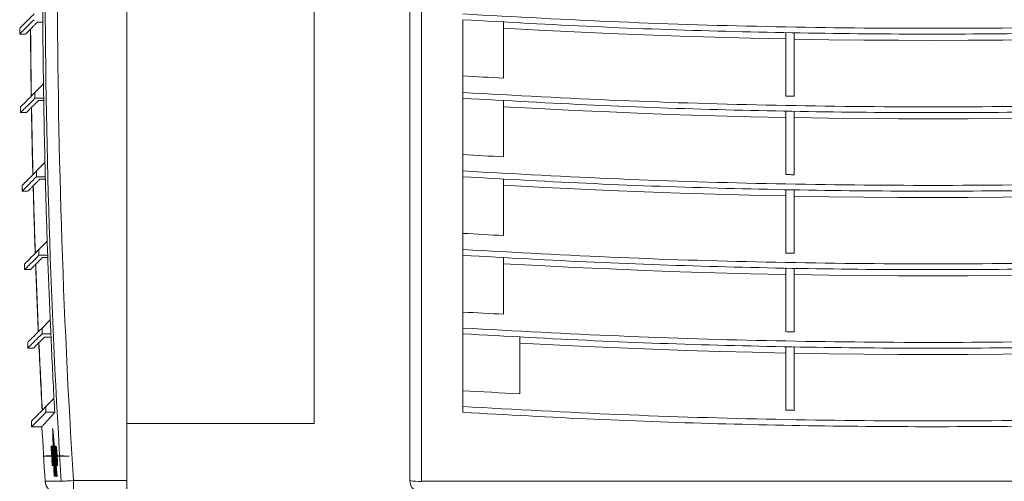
# Model space of a CAD drawing. Header units: millimetres. Extents: x -25 to 446, y -26 to 356.
# Tile 2 of 5: x -25 to 217, y 102 to 215. Entities that reach past the tile are written whole.
import ezdxf

# ---------------------------------------------------------------- set-up
doc = ezdxf.new("R2010")
doc.units = ezdxf.units.MM
doc.linetypes.add('CENTERX2', pattern=[20.32, 12.7, -2.54, 2.54, -2.54])

msp = doc.modelspace()

# ---------------------------------------------------------------- linework, layer by layer
at = {"color": 7, "linetype": 'Continuous', "lineweight": 15}
for p, q in [((1.52, 101.99), (1.52, 352.99)), ((71.03, 101.99), (71.03, 352.99)), ((73.84, 353.18), (73.84, 101.8)), ((47.52, 338.99), (47.52, 115.99)), ((-24.78, 212.98), (-24.78, 211.57)), ((-20.42, 214.51), (-19.1, 214.51)), ((84.03, 215.1), (84.03, 199.33)), ((94.03, 200.76), (94.03, 214.51)), ((-24.78, 211.57), (-23.34, 211.57)), ((163.37, 196.36), (163.37, 211.98)), ((165.37, 211.95), (165.37, 196.33)), ((-18.94, 199.33), (-21.03, 197.24)), ((84.03, 199.33), (84.03, 197.24)), ((-21.03, 197.24), (-21.03, 195.83)), ((-21.03, 195.83), (-18.89, 195.83)), ((84.03, 197.24), (84.03, 195.83)), ((84.03, 195.83), (84.03, 180.02)), ((-24.56, 193.71), (-24.56, 192.3)), ((-20.2, 195.24), (-18.88, 195.24)), ((94.03, 181.44), (94.03, 195.24)), ((-24.56, 192.3), (-23.13, 192.3)), ((163.37, 177.08), (163.37, 192.71)), ((165.37, 192.67), (165.37, 177.05)), ((-18.58, 180.02), (-20.63, 177.97)), ((84.03, 180.02), (84.03, 177.97)), ((-20.63, 177.97), (-20.63, 176.56)), ((-20.63, 176.56), (-18.49, 176.56)), ((84.03, 177.97), (84.03, 176.56)), ((84.03, 176.56), (84.03, 160.72)), ((-24.17, 174.44), (-24.17, 173.02)), ((-19.8, 175.97), (-18.48, 175.97)), ((94.03, 162.12), (94.03, 175.97)), ((-24.17, 173.02), (-22.73, 173.02)), ((163.37, 157.8), (163.37, 173.44)), ((165.37, 173.4), (165.37, 157.77)), ((-18.03, 160.72), (-20.05, 158.7)), ((84.03, 160.72), (84.03, 158.7)), ((-20.05, 158.7), (-20.05, 157.28)), ((-20.05, 157.28), (-17.91, 157.28)), ((84.03, 158.7), (84.03, 157.28)), ((84.03, 157.28), (84.03, 141.41)), ((-23.58, 155.16), (-23.58, 153.75)), ((-19.22, 156.7), (-17.89, 156.7)), ((94.03, 142.8), (94.03, 156.7)), ((-23.58, 153.75), (-22.15, 153.75)), ((163.37, 138.53), (163.37, 154.16)), ((165.37, 154.13), (165.37, 138.49)), ((-17.29, 141.41), (-19.27, 139.42)), ((84.03, 141.41), (84.03, 139.42)), ((-19.27, 139.42), (-19.27, 138.01)), ((-19.27, 138.01), (-17.14, 138.01)), ((84.03, 139.42), (84.03, 138.01)), ((84.03, 138.01), (84.03, 122.11)), ((-22.81, 135.89), (-22.81, 134.48)), ((-18.67, 137.2), (-17.1, 137.2)), ((98.03, 123.29), (98.03, 137.2)), ((-22.81, 134.48), (-21.38, 134.48)), ((163.37, 119.25), (163.37, 134.89)), ((165.37, 134.85), (165.37, 119.21)), ((-16.36, 122.11), (-18.32, 120.15)), ((84.03, 122.11), (84.03, 120.15)), ((-18.32, 120.15), (-18.32, 118.74)), ((-18.32, 118.74), (-16.18, 118.74)), ((84.03, 120.15), (84.03, 118.74)), ((-21.85, 116.62), (-21.85, 115.2)), ((-21.85, 115.2), (-19.31, 115.2)), ((-16.64, 114.66), (-16.69, 114.66)), ((-16.58, 114.03), (-16.63, 114.03)), ((-16.56, 113.75), (-16.61, 113.75)), ((-16.58, 113.75), (-16.58, 114.03)), ((47.52, 115.99), (1.52, 115.99)), ((-16.5, 113.14), (-16.55, 113.14)), ((-16.48, 112.86), (-16.53, 112.86)), ((-16.5, 112.86), (-16.5, 113.14)), ((-16.43, 112.24), (-16.48, 112.24)), ((-16.4, 111.97), (-16.45, 111.97)), ((-16.35, 111.34), (-16.4, 111.34)), ((-16.85, 110.43), (-17.01, 110.43)), ((-16.99, 108.9), (-16.99, 108.9)), ((-16.91, 108.91), (-16.76, 108.91)), ((-16.85, 110.43), (-16.76, 108.91)), ((-16.85, 110.43), (-16.77, 110.43)), ((-16.84, 110.43), (-16.75, 108.91)), ((-16.61, 110.43), (-16.84, 110.43)), ((-16.76, 108.91), (-16.75, 108.91)), ((-16.75, 108.91), (-16.67, 108.91)), ((-16.61, 110.43), (-16.52, 108.92)), ((-16.61, 110.43), (-16.57, 110.43)), ((-16.6, 108.92), (-16.52, 108.92)), ((-16.35, 110.42), (-16.59, 110.42)), ((-16.52, 108.92), (-16.5, 108.92)), ((-16.42, 108.89), (-16.26, 108.89)), ((-16.32, 111.07), (-16.37, 111.07)), ((-16.26, 109.82), (-16.37, 111.07)), ((-16.35, 110.42), (-16.26, 108.89)), ((-16.35, 110.42), (-16.32, 110.42)), ((-16.25, 110.28), (-16.32, 111.07)), ((-16.2, 108.07), (-16.27, 108.89)), ((-16.26, 109.42), (-16.23, 108.67)), ((-16.26, 108.89), (-16.24, 108.89)), ((-16.08, 110.4), (-16.21, 110.4)), ((-16.12, 108.87), (-15.99, 108.87)), ((-16.08, 110.4), (-15.99, 108.87)), ((-16.08, 110.4), (-16, 110.4)), ((-15.99, 108.87), (-15.96, 108.87)), ((-15.93, 110.42), (-15.85, 110.42)), ((-15.79, 109.72), (-15.71, 109.72)), ((-16.9, 108.7), (-16.82, 108.7)), ((-16.82, 108.67), (-16.9, 108.67)), ((-16.89, 107.15), (-16.8, 105.64)), ((-16.75, 107.15), (-16.89, 107.15)), ((-16.83, 107.41), (-16.76, 107.41)), ((-16.82, 108.67), (-16.74, 108.67)), ((-16.74, 108.21), (-16.66, 108.21)), ((-16.65, 107.1), (-16.57, 107.1)), ((-16.47, 107.32), (-16.4, 106.06)), ((-16.31, 108.64), (-16.41, 108.64)), ((-16.34, 107.49), (-16.24, 107.49)), ((-16.31, 108.64), (-16.24, 107.49)), ((-16.31, 108.64), (-16.28, 108.64)), ((-16.25, 108.62), (-16.26, 108.62)), ((-16.24, 107.49), (-16.2, 107.49)), ((-16.18, 107.26), (-16.23, 107.85)), ((-16.16, 107.26), (-16.07, 105.71)), ((-16.16, 107.26), (-16.14, 107.26)), ((-16.14, 108.63), (-16.06, 108.63)), ((-16.11, 108.02), (-16.03, 108.02)), ((-16.11, 106.94), (-16.04, 105.71)), ((-15.94, 108.07), (-16.03, 108.07)), ((-15.97, 107.16), (-16.02, 107.16)), ((-15.94, 108.07), (-15.92, 108.07)), ((-15.86, 108.64), (-15.78, 108.64)), ((-15.84, 108.02), (-15.76, 108.02)), ((-15.78, 107.4), (-15.7, 107.4)), ((-15.65, 108.02), (-15.57, 108.02)), ((-16.8, 105.64), (-16.64, 105.64)), ((-16.64, 105.64), (-16.56, 105.64)), ((-16.61, 106.07), (-16.53, 106.07)), ((-16.48, 105.71), (-16.41, 105.71)), ((-16.41, 105.71), (-16.37, 105.71)), ((-16.4, 106.06), (-16.38, 106.06)), ((-16.31, 105.71), (-16.07, 105.71)), ((-16.14, 105.69), (-16.16, 105.69)), ((-15.84, 102.99), (-16.09, 105.71)), ((-16.07, 105.71), (-16.04, 105.71)), ((-15.79, 102.99), (-16.04, 105.71)), ((-15.73, 102.99), (-16, 105.94)), ((-15.67, 102.99), (-15.93, 105.7)), ((-15.63, 102.99), (-15.88, 105.64)), ((-15.58, 102.99), (-15.83, 105.64)), ((-15.8, 105.64), (-15.72, 105.64)), ((-15.64, 105.63), (-15.56, 105.63)), ((-15.59, 106.33), (-15.51, 106.33)), ((-15.67, 102.99), (-15.63, 102.99)), ((-15.58, 102.99), (-15.63, 102.99)), ((-11.58, 101.99), (1.52, 101.99)), ((-11.58, 101.99), (-11.58, 98.99)), ((1.52, 101.99), (1.52, 98.99)), ((73.84, 101.8), (325.22, 101.8))]:
    msp.add_line(p, q, dxfattribs=at)
at = {"color": 7, "linetype": 'CENTERX2', "lineweight": 0}
for p, q in [((-18.8, 107.98), (-12.59, 107.98)), ((-18.4, 108.08), (-13.88, 108.08))]:
    msp.add_line(p, q, dxfattribs=at)
at = {"color": 8, "linetype": 'Continuous', "lineweight": 15}
for p, q in [((-16.06, 107.41), (-15.99, 107.41)), ((-18.53, 101.8), (-14.57, 101.8))]:
    msp.add_line(p, q, dxfattribs=at)
at = {"color": 7, "linetype": 'Continuous', "lineweight": 15, "flags": 128}
for points in [[(94.03, 213.02), (102.69, 212.55), (111.35, 212.12), (120.01, 211.73), (128.67, 211.37), (137.34, 211.06), (146.02, 210.79), (154.69, 210.56), (163.37, 210.37)], [(165.37, 210.33), (173.91, 210.2), (182.45, 210.1), (190.99, 210.04), (199.53, 210.02), (208.07, 210.04), (216.62, 210.1), (225.16, 210.2), (233.7, 210.33)], [(94.03, 200.76), (92.78, 200.83), (91.53, 200.89), (90.28, 200.96), (89.03, 201.03), (87.78, 201.1), (86.53, 201.17), (85.28, 201.24), (84.03, 201.31)], [(163.37, 196.36), (163.62, 196.36), (163.87, 196.35), (164.12, 196.35), (164.37, 196.35), (164.62, 196.34), (164.87, 196.34), (165.12, 196.33), (165.37, 196.33)], [(94.03, 193.75), (102.69, 193.28), (111.35, 192.85), (120.01, 192.45), (128.67, 192.1), (137.34, 191.79), (146.02, 191.52), (154.69, 191.29), (163.37, 191.1)], [(165.37, 191.06), (173.91, 190.92), (182.45, 190.83), (190.99, 190.77), (199.53, 190.75), (208.07, 190.77), (216.62, 190.83), (225.16, 190.92), (233.7, 191.06)], [(94.03, 181.44), (92.78, 181.51), (91.53, 181.57), (90.28, 181.64), (89.03, 181.7), (87.78, 181.77), (86.53, 181.84), (85.28, 181.91), (84.03, 181.98)], [(163.37, 177.08), (163.62, 177.08), (163.87, 177.07), (164.12, 177.07), (164.37, 177.07), (164.62, 177.06), (164.87, 177.06), (165.12, 177.05), (165.37, 177.05)], [(94.03, 174.48), (102.69, 174.01), (111.35, 173.57), (120.01, 173.18), (128.67, 172.83), (137.34, 172.52), (146.02, 172.25), (154.69, 172.02), (163.37, 171.83)], [(165.37, 171.79), (173.91, 171.65), (182.45, 171.55), (190.99, 171.49), (199.53, 171.47), (208.07, 171.49), (216.62, 171.55), (225.16, 171.65), (233.7, 171.79)], [(94.03, 162.12), (92.78, 162.19), (91.53, 162.25), (90.28, 162.32), (89.03, 162.38), (87.78, 162.45), (86.53, 162.52), (85.28, 162.59), (84.03, 162.66)], [(163.37, 157.8), (163.62, 157.8), (163.87, 157.8), (164.12, 157.79), (164.37, 157.79), (164.62, 157.78), (164.87, 157.78), (165.12, 157.77), (165.37, 157.77)], [(94.03, 155.21), (102.69, 154.73), (111.35, 154.3), (120.01, 153.91), (128.67, 153.56), (137.34, 153.24), (146.02, 152.97), (154.69, 152.74), (163.37, 152.55)], [(165.37, 152.52), (173.91, 152.38), (182.45, 152.28), (190.99, 152.22), (199.53, 152.2), (208.07, 152.22), (216.62, 152.28), (225.16, 152.38), (233.7, 152.52)], [(94.03, 142.8), (92.78, 142.87), (91.53, 142.93), (90.28, 143), (89.03, 143.06), (87.78, 143.13), (86.53, 143.2), (85.28, 143.27), (84.03, 143.34)], [(163.37, 138.53), (163.62, 138.52), (163.87, 138.52), (164.12, 138.51), (164.37, 138.51), (164.62, 138.5), (164.87, 138.5), (165.12, 138.5), (165.37, 138.49)], [(98.03, 135.71), (106.19, 135.28), (114.35, 134.89), (122.51, 134.53), (130.68, 134.21), (138.85, 133.92), (147.02, 133.67), (155.19, 133.46), (163.37, 133.28)], [(165.37, 133.24), (173.91, 133.11), (182.45, 133.01), (190.99, 132.95), (199.53, 132.93), (208.07, 132.95), (216.62, 133.01), (225.16, 133.11), (233.7, 133.24)], [(98.03, 123.29), (96.28, 123.37), (94.53, 123.46), (92.78, 123.55), (91.03, 123.64), (89.28, 123.73), (87.53, 123.82), (85.78, 123.92), (84.03, 124.01)], [(163.37, 119.25), (163.62, 119.24), (163.87, 119.24), (164.12, 119.23), (164.37, 119.23), (164.62, 119.22), (164.87, 119.22), (165.12, 119.22), (165.37, 119.21)], [(-16.63, 114.03), (-16.64, 114.11), (-16.65, 114.19), (-16.65, 114.27), (-16.66, 114.34), (-16.67, 114.42), (-16.67, 114.5), (-16.68, 114.58), (-16.69, 114.66)], [(-16.69, 114.66), (-16.67, 114.07), (-16.66, 113.48), (-16.64, 112.89), (-16.62, 112.3), (-16.61, 111.71), (-16.59, 111.12), (-16.57, 110.53), (-16.57, 110.43)], [(-16.58, 114.03), (-16.59, 114.11), (-16.6, 114.19), (-16.6, 114.27), (-16.61, 114.34), (-16.62, 114.42), (-16.62, 114.5), (-16.63, 114.58), (-16.64, 114.66)], [(-16.53, 110.42), (-16.54, 110.87), (-16.56, 111.32), (-16.57, 111.77), (-16.58, 112.22), (-16.6, 112.68), (-16.61, 113.13), (-16.62, 113.58), (-16.63, 114.03)], [(-16.55, 113.14), (-16.56, 113.21), (-16.57, 113.29), (-16.58, 113.37), (-16.58, 113.44), (-16.59, 113.52), (-16.6, 113.6), (-16.6, 113.67), (-16.61, 113.75)], [(-16.61, 113.75), (-16.6, 113.33), (-16.59, 112.92), (-16.57, 112.5), (-16.56, 112.08), (-16.55, 111.67), (-16.54, 111.25), (-16.53, 110.83), (-16.51, 110.42)], [(-16.5, 113.14), (-16.51, 113.21), (-16.52, 113.29), (-16.53, 113.37), (-16.53, 113.44), (-16.54, 113.52), (-16.55, 113.6), (-16.55, 113.67), (-16.56, 113.75)], [(-16.48, 110.42), (-16.49, 110.76), (-16.5, 111.1), (-16.51, 111.44), (-16.52, 111.78), (-16.53, 112.12), (-16.54, 112.46), (-16.55, 112.8), (-16.55, 113.14)], [(-16.48, 112.24), (-16.48, 112.32), (-16.49, 112.4), (-16.5, 112.47), (-16.5, 112.55), (-16.51, 112.63), (-16.52, 112.71), (-16.52, 112.78), (-16.53, 112.86)], [(-16.53, 112.86), (-16.52, 112.56), (-16.51, 112.25), (-16.51, 111.94), (-16.5, 111.64), (-16.49, 111.33), (-16.48, 111.03), (-16.47, 110.72), (-16.46, 110.42)], [(-16.43, 112.24), (-16.43, 112.32), (-16.44, 112.4), (-16.45, 112.47), (-16.45, 112.55), (-16.46, 112.63), (-16.47, 112.71), (-16.47, 112.78), (-16.48, 112.86)], [(-16.42, 110.42), (-16.43, 110.64), (-16.44, 110.87), (-16.44, 111.1), (-16.45, 111.33), (-16.46, 111.56), (-16.46, 111.78), (-16.47, 112.01), (-16.48, 112.24)], [(-16.4, 111.34), (-16.4, 111.42), (-16.41, 111.49), (-16.42, 111.57), (-16.42, 111.65), (-16.43, 111.73), (-16.44, 111.81), (-16.45, 111.89), (-16.45, 111.97)], [(-16.45, 111.97), (-16.45, 111.77), (-16.44, 111.58), (-16.44, 111.38), (-16.43, 111.19), (-16.42, 111), (-16.42, 110.8), (-16.41, 110.61), (-16.41, 110.42)], [(-16.42, 111.97), (-16.42, 112.01), (-16.43, 112.24)], [(-16.35, 111.34), (-16.35, 111.42), (-16.36, 111.49), (-16.37, 111.57), (-16.37, 111.65), (-16.38, 111.73), (-16.39, 111.81), (-16.4, 111.89), (-16.4, 111.97)], [(-16.37, 110.42), (-16.37, 110.53), (-16.38, 110.65), (-16.38, 110.76), (-16.38, 110.88), (-16.39, 110.99), (-16.39, 111.11), (-16.39, 111.22), (-16.4, 111.34)], [(-16.34, 111.07), (-16.34, 111.11), (-16.34, 111.22), (-16.35, 111.34)], [(-16.52, 108.92), (-16.52, 108.72), (-16.51, 108.52), (-16.5, 108.32), (-16.5, 108.12), (-16.49, 107.92), (-16.49, 107.72), (-16.48, 107.52), (-16.47, 107.32)], [(-16.41, 108.64), (-16.41, 108.68), (-16.41, 108.71), (-16.41, 108.74), (-16.41, 108.77), (-16.41, 108.8), (-16.42, 108.83), (-16.42, 108.86), (-16.42, 108.89)], [(-16.37, 111.07), (-16.37, 110.99), (-16.37, 110.91), (-16.37, 110.82), (-16.36, 110.74), (-16.36, 110.66), (-16.36, 110.58), (-16.36, 110.5), (-16.35, 110.42)], [(-16.32, 110.42), (-16.31, 110.27), (-16.3, 110.13), (-16.29, 109.98), (-16.28, 109.84), (-16.28, 109.69), (-16.27, 109.65)], [(-16.31, 108.89), (-16.31, 108.86), (-16.31, 108.83), (-16.31, 108.8), (-16.31, 108.77), (-16.31, 108.74), (-16.3, 108.71), (-16.3, 108.68), (-16.3, 108.64)], [(-16.26, 108.62), (-16.27, 108.66), (-16.27, 108.69), (-16.27, 108.72), (-16.27, 108.76), (-16.27, 108.79), (-16.27, 108.83), (-16.27, 108.86), (-16.27, 108.89)], [(-16, 110.4), (-15.99, 110.21), (-15.98, 110.05)], [(-16.4, 106.06), (-16.41, 106.49), (-16.42, 106.92), (-16.44, 107.35), (-16.45, 107.77), (-16.46, 108.2), (-16.47, 108.44)], [(-16.44, 107.88), (-16.42, 107.44), (-16.4, 106.7), (-16.38, 105.96), (-16.35, 105.21), (-16.33, 104.47), (-16.3, 103.73), (-16.28, 102.99)], [(-16.24, 102.99), (-16.26, 103.58), (-16.28, 104.16), (-16.3, 104.75), (-16.32, 105.34), (-16.34, 105.93), (-16.36, 106.52), (-16.36, 106.66)], [(-16.32, 107.26), (-16.32, 107.29), (-16.33, 107.32), (-16.33, 107.35), (-16.33, 107.38), (-16.33, 107.41), (-16.33, 107.44), (-16.33, 107.46), (-16.34, 107.49)], [(-16.28, 108.64), (-16.27, 108.54), (-16.27, 108.44), (-16.26, 108.35), (-16.26, 108.25), (-16.25, 108.15), (-16.24, 108.05), (-16.24, 107.95), (-16.23, 107.85)], [(-16.14, 107.26), (-16.16, 107.43), (-16.17, 107.6), (-16.19, 107.77), (-16.2, 107.94), (-16.22, 108.11), (-16.23, 108.28), (-16.25, 108.45), (-16.26, 108.62)], [(-16.03, 108.07), (-16.02, 107.95), (-16.01, 107.84), (-16.01, 107.73), (-16, 107.61), (-15.99, 107.5), (-15.98, 107.39), (-15.98, 107.27), (-15.97, 107.16)], [(-16.42, 105.71), (-16.41, 105.37), (-16.4, 105.03), (-16.39, 104.69), (-16.38, 104.35), (-16.36, 104.01), (-16.35, 103.67), (-16.34, 103.33), (-16.33, 102.99)], [(-16.29, 102.99), (-16.31, 103.33), (-16.32, 103.67), (-16.33, 104.01), (-16.34, 104.35), (-16.35, 104.69), (-16.36, 105.03), (-16.37, 105.37), (-16.39, 105.71)], [(-16.33, 106.09), (-16.31, 105.58), (-16.3, 105.06), (-16.28, 104.54), (-16.26, 104.02), (-16.25, 103.51), (-16.23, 102.99)], [(-16.19, 102.99), (-16.21, 103.35), (-16.22, 103.72), (-16.23, 104.08), (-16.24, 104.45), (-16.25, 104.81), (-16.27, 105.18), (-16.28, 105.54), (-16.28, 105.71)], [(-16.27, 105.71), (-16.26, 105.37), (-16.24, 105.03), (-16.23, 104.69), (-16.22, 104.35), (-16.21, 104.01), (-16.2, 103.67), (-16.19, 103.33), (-16.18, 102.99)], [(-16.14, 102.99), (-16.15, 103.33), (-16.16, 103.67), (-16.17, 104.01), (-16.19, 104.35), (-16.2, 104.69), (-16.21, 105.03), (-16.22, 105.37), (-16.23, 105.71)], [(-16.21, 105.71), (-16.2, 105.37), (-16.19, 105.03), (-16.18, 104.69), (-16.17, 104.35), (-16.16, 104.01), (-16.15, 103.67), (-16.14, 103.33), (-16.12, 102.99)], [(-16.09, 102.99), (-16.1, 103.33), (-16.11, 103.67), (-16.12, 104.01), (-16.13, 104.35), (-16.14, 104.69), (-16.16, 105.03), (-16.17, 105.37), (-16.18, 105.71)], [(-16.16, 105.69), (-16.15, 105.35), (-16.14, 105.01), (-16.13, 104.67), (-16.12, 104.34), (-16.11, 104), (-16.09, 103.66), (-16.08, 103.32), (-16.07, 102.99)], [(-15.91, 102.99), (-15.94, 103.32), (-15.97, 103.66), (-16.01, 104), (-16.04, 104.34), (-16.07, 104.67), (-16.1, 105.01), (-16.13, 105.35), (-16.16, 105.69)], [(-16.15, 105.71), (-16.11, 105.37), (-16.08, 105.03), (-16.05, 104.69), (-16.02, 104.35), (-15.99, 104.01), (-15.96, 103.67), (-15.93, 103.33), (-15.89, 102.99)], [(-15.86, 102.99), (-15.89, 103.33), (-15.92, 103.67), (-15.95, 104.01), (-15.98, 104.35), (-16.02, 104.69), (-16.05, 105.03), (-16.08, 105.37), (-16.11, 105.71)], [(-16.08, 104.45), (-16.07, 104.27), (-16.05, 104.09), (-16.03, 103.9), (-16.02, 103.72), (-16, 103.54), (-15.98, 103.35), (-15.97, 103.17), (-15.95, 102.99)], [(-16.04, 102.99), (-16.04, 103.17), (-16.05, 103.35), (-16.05, 103.54), (-16.06, 103.72), (-16.07, 103.9), (-16.07, 104.09), (-16.08, 104.27), (-16.08, 104.45)], [(-15.8, 102.99), (-15.83, 103.33), (-15.87, 103.67), (-15.9, 104.01), (-15.93, 104.35), (-15.96, 104.69), (-15.99, 105.03), (-16.02, 105.37), (-16.05, 105.71)], [(-15.75, 102.99), (-15.79, 103.48), (-15.84, 103.98), (-15.89, 104.47), (-15.93, 104.96), (-15.98, 105.46), (-16.02, 105.95), (-16.03, 106.09)], [(-15.74, 106.03), (-15.73, 105.94), (-15.72, 105.64)], [(-15.99, 102.99), (-15.99, 103.17), (-16, 103.35), (-16, 103.54), (-16.01, 103.62)], [(-11.58, 101.99), (-12.14, 101.95), (-12.68, 101.92), (-13.18, 101.89), (-13.63, 101.86), (-14, 101.83), (-14.29, 101.82), (-14.48, 101.8), (-14.57, 101.8)]]:
    msp.add_lwpolyline(points, dxfattribs=at)
at = {"color": 7, "linetype": 'Continuous', "lineweight": 15}
for centre, radius, start, end in [((1977.52, 227.49), 1996.05, 176.38977, 183.61023), ((1977.52, 227.49), 1993.05, 176.38977, 183.61023), ((1977.52, 227.49), 1996.66, 180.25396, 180.35542), ((1977.52, 227.49), 1999.71, 180.42091, 180.8928), ((1977.52, 227.49), 1999.67, 180.41991, 180.89183), ((1977.52, 227.49), 1996.66, 180.35542, 180.80802), ((1977.52, 227.49), 1996.66, 180.80802, 180.9085), ((1977.52, 227.49), 1996.66, 180.9085, 181.36213), ((1977.52, 227.49), 1999.71, 180.97256, 181.4453), ((1977.52, 227.49), 1999.67, 180.97158, 181.44434), ((1977.52, 227.49), 1996.66, 181.36213, 181.46167), ((1977.52, 227.49), 1996.66, 181.46167, 181.91636), ((1977.52, 227.49), 1999.71, 181.52431, 181.99793), ((1977.52, 227.49), 1999.67, 181.52336, 181.99699), ((1977.52, 227.49), 1996.66, 181.91636, 182.01497), ((1977.52, 227.49), 1996.66, 182.01497, 182.47075), ((1977.52, 227.49), 1999.71, 182.07623, 182.55075), ((1977.52, 227.49), 1999.67, 182.0753, 182.54983), ((1977.52, 227.49), 1996.66, 182.47075, 182.56846), ((1977.52, 227.49), 1996.66, 182.56846, 183.02535), ((1977.52, 227.49), 1999.71, 182.62836, 183.10381), ((1977.52, 227.49), 1999.67, 182.62744, 183.10291), ((1977.52, 227.49), 1996.66, 183.02535, 183.12219), ((1977.52, 227.49), 2000, 183.21818, 183.60309), ((1977.52, 227.49), 1997.72, 183.40297, 183.49486), ((1977.52, 227.49), 1997.64, 183.40274, 183.49499), ((1977.52, 227.49), 1997.54, 183.3599, 183.49516), ((1977.52, 227.49), 1997.04, 183.42822, 183.49807), ((-15.53, 101.99), 3, 183.6031, 270), ((73.17, 112.85), 11.08, 258.8562, 273.4711), ((74.03, 101.99), 3, 180, 270)]:
    msp.add_arc(centre, radius, start, end, dxfattribs=at)
for points, knots in [([(-24.78, 212.98), (-24.7, 213.06), (-24.54, 213.22), (-23.37, 214.4), (-21.95, 215.81), (-21.24, 216.52)], [0, 0, 0, 0, 0.333794, 0.667035, 1, 1, 1, 1]), ([(84.03, 216.52), (96.83, 215.81), (122.43, 214.39), (160.95, 213.25), (199.53, 212.85), (238.11, 213.25), (276.63, 214.39), (302.24, 215.81), (315.03, 216.52)], [0, 0, 0, 0, 0.166484, 0.333104, 0.5, 0.666897, 0.833518, 1, 1, 1, 1]), ([(-24.71, 211.64), (-24.73, 211.62), (-24.78, 211.57), (-24.25, 212.1), (-23.15, 213.2), (-21.88, 214.47), (-21.24, 215.1)], [0, 0, 0, 0, 0.120075, 0.413548, 0.706888, 1, 1, 1, 1]), ([(-23.34, 211.59), (-23.34, 211.59), (-23.35, 211.58), (-23.16, 211.77), (-22.8, 212.13), (-22.26, 212.67), (-21.64, 213.29), (-21.02, 213.91), (-20.62, 214.31), (-20.42, 214.51)], [0, 0, 0, 0, 0.107884, 0.278328, 0.448772, 0.619216, 0.78966, 0.894826, 1, 1, 1, 1]), ([(84.03, 215.1), (94.78, 214.5), (116.29, 213.28), (148.64, 212.17), (181.02, 211.57), (213.93, 211.53), (247.35, 212.08), (281.23, 213.2), (303.77, 214.47), (315.03, 215.1)], [0, 0, 0, 0, 0.139892, 0.279889, 0.419952, 0.560038, 0.706774, 0.853444, 1, 1, 1, 1]), ([(-24.56, 193.71), (-24.49, 193.79), (-24.33, 193.94), (-23.15, 195.12), (-21.74, 196.54), (-21.03, 197.24)], [0, 0, 0, 0, 0.333794, 0.667035, 1, 1, 1, 1]), ([(-24.5, 192.36), (-24.51, 192.35), (-24.57, 192.29), (-24.03, 192.83), (-22.93, 193.93), (-21.67, 195.19), (-21.03, 195.83)], [0, 0, 0, 0, 0.120075, 0.413548, 0.706888, 1, 1, 1, 1]), ([(84.03, 197.24), (96.83, 196.53), (122.43, 195.11), (160.95, 193.98), (199.53, 193.57), (238.11, 193.98), (276.63, 195.11), (302.24, 196.53), (315.03, 197.24)], [0, 0, 0, 0, 0.166484, 0.333104, 0.5, 0.666897, 0.833518, 1, 1, 1, 1]), ([(84.03, 195.83), (94.78, 195.22), (116.29, 194.01), (148.64, 192.89), (181.02, 192.29), (213.93, 192.25), (247.35, 192.8), (281.23, 193.93), (303.77, 195.2), (315.03, 195.83)], [0, 0, 0, 0, 0.139892, 0.279889, 0.419952, 0.560038, 0.706774, 0.853444, 1, 1, 1, 1]), ([(-23.13, 192.32), (-23.13, 192.31), (-23.13, 192.31), (-22.95, 192.5), (-22.59, 192.86), (-22.05, 193.4), (-21.43, 194.01), (-20.81, 194.64), (-20.4, 195.04), (-20.2, 195.24)], [0, 0, 0, 0, 0.107884, 0.278328, 0.448772, 0.619216, 0.78966, 0.894826, 1, 1, 1, 1]), ([(-24.17, 174.44), (-24.09, 174.52), (-23.93, 174.67), (-22.75, 175.85), (-21.34, 177.26), (-20.63, 177.97)], [0, 0, 0, 0, 0.3337945, 0.6670351, 1, 1, 1, 1]), ([(-24.1, 173.09), (-24.11, 173.07), (-24.17, 173.02), (-23.63, 173.55), (-22.54, 174.65), (-21.27, 175.92), (-20.63, 176.56)], [0, 0, 0, 0, 0.120075, 0.413548, 0.706888, 1, 1, 1, 1]), ([(84.03, 177.97), (96.83, 177.26), (122.43, 175.84), (160.95, 174.71), (199.53, 174.3), (238.11, 174.71), (276.63, 175.84), (302.24, 177.26), (315.03, 177.97)], [0, 0, 0, 0, 0.166484, 0.333104, 0.5, 0.666897, 0.833518, 1, 1, 1, 1]), ([(84.03, 176.56), (94.78, 175.95), (116.29, 174.74), (148.64, 173.62), (181.02, 173.02), (213.93, 172.98), (247.35, 173.53), (281.23, 174.66), (303.77, 175.92), (315.03, 176.56)], [0, 0, 0, 0, 0.139892, 0.279889, 0.419952, 0.560038, 0.706774, 0.853444, 1, 1, 1, 1]), ([(-22.73, 173.04), (-22.73, 173.04), (-22.74, 173.04), (-22.55, 173.23), (-22.19, 173.59), (-21.65, 174.12), (-21.03, 174.74), (-20.41, 175.37), (-20.01, 175.77), (-19.8, 175.97)], [0, 0, 0, 0, 0.107884, 0.278328, 0.448772, 0.619216, 0.78966, 0.894826, 1, 1, 1, 1]), ([(-23.58, 155.16), (-23.5, 155.24), (-23.34, 155.4), (-22.17, 156.58), (-20.75, 157.99), (-20.05, 158.7)], [0, 0, 0, 0, 0.3337945, 0.6670351, 1, 1, 1, 1]), ([(-23.51, 153.82), (-23.53, 153.8), (-23.58, 153.75), (-23.05, 154.28), (-21.95, 155.38), (-20.68, 156.65), (-20.05, 157.28)], [0, 0, 0, 0, 0.120075, 0.413548, 0.706888, 1, 1, 1, 1]), ([(84.03, 158.7), (96.83, 157.99), (122.43, 156.57), (160.95, 155.44), (199.53, 155.03), (238.11, 155.44), (276.63, 156.57), (302.24, 157.99), (315.03, 158.7)], [0, 0, 0, 0, 0.166484, 0.3331043, 0.5, 0.6668972, 0.8335175, 1, 1, 1, 1]), ([(84.03, 157.28), (94.78, 156.68), (116.29, 155.46), (148.64, 154.35), (181.02, 153.75), (213.93, 153.71), (247.35, 154.26), (281.23, 155.39), (303.77, 156.65), (315.03, 157.28)], [0, 0, 0, 0, 0.1398918, 0.2798893, 0.4199516, 0.5600376, 0.7067743, 0.8534441, 1, 1, 1, 1]), ([(-22.15, 153.77), (-22.15, 153.77), (-22.15, 153.77), (-21.96, 153.95), (-21.6, 154.31), (-21.07, 154.85), (-20.45, 155.47), (-19.82, 156.09), (-19.42, 156.5), (-19.22, 156.7)], [0, 0, 0, 0, 0.1078841, 0.2783279, 0.4487719, 0.6192157, 0.7896596, 0.8948261, 1, 1, 1, 1]), ([(-22.81, 135.89), (-22.73, 135.97), (-22.57, 136.13), (-21.4, 137.3), (-19.98, 138.72), (-19.27, 139.42)], [0, 0, 0, 0, 0.3337945, 0.6670351, 1, 1, 1, 1]), ([(-22.74, 134.55), (-22.76, 134.53), (-22.81, 134.47), (-22.28, 135.01), (-21.18, 136.11), (-19.91, 137.38), (-19.27, 138.01)], [0, 0, 0, 0, 0.120075, 0.413548, 0.706888, 1, 1, 1, 1]), ([(84.03, 139.42), (96.83, 138.72), (122.43, 137.3), (160.95, 136.16), (199.53, 135.76), (238.11, 136.16), (276.63, 137.3), (302.24, 138.72), (315.03, 139.42)], [0, 0, 0, 0, 0.166484, 0.333104, 0.5, 0.666897, 0.833518, 1, 1, 1, 1]), ([(84.03, 138.01), (94.78, 137.4), (116.29, 136.19), (148.64, 135.08), (181.02, 134.47), (213.93, 134.43), (247.35, 134.99), (281.23, 136.11), (303.77, 137.38), (315.03, 138.01)], [0, 0, 0, 0, 0.139892, 0.279889, 0.419952, 0.560038, 0.706774, 0.853444, 1, 1, 1, 1]), ([(-21.38, 134.49), (-21.37, 134.5), (-21.36, 134.51), (-21.12, 134.75), (-20.73, 135.15), (-20.17, 135.7), (-19.49, 136.38), (-18.94, 136.93), (-18.67, 137.2)], [0, 0, 0, 0, 0.151634, 0.328809, 0.505984, 0.683158, 0.841568, 1, 1, 1, 1]), ([(-21.85, 116.62), (-21.77, 116.7), (-21.61, 116.85), (-20.44, 118.03), (-19.02, 119.45), (-18.32, 120.15)], [0, 0, 0, 0, 0.333794, 0.667035, 1, 1, 1, 1]), ([(-21.78, 115.27), (-21.8, 115.26), (-21.85, 115.2), (-21.32, 115.74), (-20.22, 116.83), (-18.95, 118.1), (-18.32, 118.74)], [0, 0, 0, 0, 0.120075, 0.413548, 0.706888, 1, 1, 1, 1]), ([(-19.32, 115.21), (-19.32, 115.21), (-19.35, 115.18), (-19.25, 115.29), (-19.03, 115.54), (-18.63, 115.99), (-18.08, 116.6), (-17.31, 117.46), (-16.59, 118.27), (-16.18, 118.74)], [0, 0, 0, 0, 0.0118835, 0.1675574, 0.3232314, 0.4789054, 0.6345793, 0.7902532, 1, 1, 1, 1]), ([(84.03, 120.15), (96.83, 119.44), (122.43, 118.02), (160.95, 116.89), (199.53, 116.48), (238.11, 116.89), (276.63, 118.02), (302.24, 119.44), (315.03, 120.15)], [0, 0, 0, 0, 0.166484, 0.3331043, 0.5, 0.6668972, 0.8335175, 1, 1, 1, 1]), ([(84.03, 118.74), (94.78, 118.13), (116.29, 116.92), (148.64, 115.8), (181.02, 115.2), (213.93, 115.16), (247.35, 115.71), (281.23, 116.84), (303.77, 118.11), (315.03, 118.74)], [0, 0, 0, 0, 0.139892, 0.279889, 0.419952, 0.560038, 0.706774, 0.853444, 1, 1, 1, 1]), ([(-17.01, 110.43), (-17.02, 110.42), (-17.03, 110.39), (-17.04, 110.21), (-17.04, 110.04), (-17.04, 109.98)], [0, 0, 0, 0, 0.370666, 0.785671, 1, 1, 1, 1]), ([(-17.04, 109.98), (-17.03, 109.86), (-17.03, 109.61), (-17.01, 109.21), (-17, 108.97), (-16.99, 108.9)], [0, 0, 0, 0, 0.385628, 0.818692, 1, 1, 1, 1]), ([(-16.99, 108.9), (-16.98, 108.7), (-16.96, 108.41), (-16.93, 108.05), (-16.92, 107.91), (-16.91, 107.83)], [0, 0, 0, 0, 0.506572, 0.74718, 1, 1, 1, 1]), ([(-16.91, 108.87), (-16.91, 108.88), (-16.92, 108.89), (-16.91, 108.9), (-16.91, 108.91), (-16.91, 108.91)], [0, 0, 0, 0, 0.517351, 0.750671, 1, 1, 1, 1]), ([(-16.91, 108.78), (-16.91, 108.79), (-16.91, 108.82), (-16.91, 108.85), (-16.91, 108.87), (-16.91, 108.87)], [0, 0, 0, 0, 0.456418, 0.723381, 1, 1, 1, 1]), ([(-16.21, 110.4), (-16.22, 110.38), (-16.25, 110.34), (-16.26, 110.06), (-16.26, 109.86), (-16.26, 109.76)], [0, 0, 0, 0, 0.5126713, 0.7504217, 1, 1, 1, 1]), ([(-16.26, 109.76), (-16.26, 109.73), (-16.26, 109.68), (-16.26, 109.57), (-16.26, 109.48), (-16.26, 109.42)], [0, 0, 0, 0, 0.250953, 0.501927, 1, 1, 1, 1]), ([(-16.14, 108.63), (-16.14, 108.68), (-16.14, 108.79), (-16.13, 108.87), (-16.12, 108.87), (-16.12, 108.87)], [0, 0, 0, 0, 0.36963, 0.797497, 1, 1, 1, 1]), ([(-16.04, 108.87), (-16.04, 108.87), (-16.05, 108.85), (-16.06, 108.75), (-16.06, 108.66), (-16.06, 108.63)], [0, 0, 0, 0, 0.369787, 0.786576, 1, 1, 1, 1]), ([(-15.93, 110.42), (-15.94, 110.4), (-15.97, 110.36), (-15.98, 110.07), (-15.98, 109.81), (-15.98, 109.72)], [0, 0, 0, 0, 0.369199, 0.784409, 1, 1, 1, 1]), ([(-15.98, 109.72), (-15.98, 109.53), (-15.97, 109.13), (-15.95, 108.52), (-15.93, 108.13), (-15.92, 108.02)], [0, 0, 0, 0, 0.3861608, 0.8169095, 1, 1, 1, 1]), ([(-15.79, 109.72), (-15.81, 109.87), (-15.85, 110.19), (-15.9, 110.4), (-15.92, 110.42), (-15.93, 110.42)], [0, 0, 0, 0, 0.369184, 0.80164, 1, 1, 1, 1]), ([(-15.84, 108.9), (-15.84, 108.89), (-15.85, 108.88), (-15.86, 108.77), (-15.86, 108.68), (-15.86, 108.64)], [0, 0, 0, 0, 0.367696, 0.782999, 1, 1, 1, 1]), ([(-15.85, 110.42), (-15.84, 110.4), (-15.81, 110.36), (-15.76, 110.07), (-15.73, 109.81), (-15.71, 109.72)], [0, 0, 0, 0, 0.36947, 0.784905, 1, 1, 1, 1]), ([(-15.79, 108.64), (-15.8, 108.7), (-15.81, 108.82), (-15.83, 108.89), (-15.84, 108.9), (-15.84, 108.9)], [0, 0, 0, 0, 0.36923, 0.8023, 1, 1, 1, 1]), ([(-15.65, 108.02), (-15.67, 108.26), (-15.7, 108.78), (-15.75, 109.35), (-15.79, 109.64), (-15.79, 109.72)], [0, 0, 0, 0, 0.384267, 0.826245, 1, 1, 1, 1]), ([(-15.71, 109.72), (-15.69, 109.53), (-15.65, 109.13), (-15.6, 108.52), (-15.58, 108.13), (-15.57, 108.02)], [0, 0, 0, 0, 0.3844402, 0.8190588, 1, 1, 1, 1]), ([(-16.9, 108.7), (-16.91, 108.71), (-16.91, 108.73), (-16.91, 108.75), (-16.91, 108.77), (-16.91, 108.78)], [0, 0, 0, 0, 0.390832, 0.832316, 1, 1, 1, 1]), ([(-16.91, 107.83), (-16.9, 107.73), (-16.87, 107.52), (-16.85, 107.42), (-16.84, 107.41), (-16.83, 107.41)], [0, 0, 0, 0, 0.395579, 0.868837, 1, 1, 1, 1]), ([(-16.9, 108.67), (-16.9, 108.67), (-16.9, 108.67), (-16.9, 108.68), (-16.9, 108.7), (-16.9, 108.7)], [0, 0, 0, 0, 0.367794, 0.768038, 1, 1, 1, 1]), ([(-16.83, 108.78), (-16.83, 108.76), (-16.83, 108.74), (-16.83, 108.72), (-16.82, 108.7), (-16.82, 108.7)], [0, 0, 0, 0, 0.391053, 0.828175, 1, 1, 1, 1]), ([(-16.74, 108.21), (-16.75, 108.3), (-16.78, 108.51), (-16.8, 108.65), (-16.81, 108.67), (-16.82, 108.67)], [0, 0, 0, 0, 0.364199, 0.801137, 1, 1, 1, 1]), ([(-16.76, 107.41), (-16.76, 107.41), (-16.76, 107.41), (-16.76, 107.39), (-16.76, 107.38), (-16.76, 107.37)], [0, 0, 0, 0, 0.346485, 0.740865, 1, 1, 1, 1]), ([(-16.76, 107.37), (-16.76, 107.36), (-16.75, 107.33), (-16.75, 107.29), (-16.75, 107.27), (-16.75, 107.27)], [0, 0, 0, 0, 0.44587, 0.931895, 1, 1, 1, 1]), ([(-16.75, 107.27), (-16.75, 107.26), (-16.75, 107.23), (-16.75, 107.2), (-16.75, 107.19), (-16.75, 107.19)], [0, 0, 0, 0, 0.401024, 0.870097, 1, 1, 1, 1]), ([(-16.75, 107.19), (-16.75, 107.18), (-16.75, 107.16), (-16.75, 107.15), (-16.75, 107.15), (-16.75, 107.15)], [0, 0, 0, 0, 0.356245, 0.786773, 1, 1, 1, 1]), ([(-16.74, 108.67), (-16.73, 108.66), (-16.71, 108.63), (-16.69, 108.44), (-16.67, 108.27), (-16.66, 108.21)], [0, 0, 0, 0, 0.364825, 0.766396, 1, 1, 1, 1]), ([(-16.65, 107.1), (-16.66, 107.26), (-16.69, 107.6), (-16.72, 107.97), (-16.74, 108.16), (-16.74, 108.21)], [0, 0, 0, 0, 0.392465, 0.836863, 1, 1, 1, 1]), ([(-16.66, 108.21), (-16.65, 108.08), (-16.62, 107.81), (-16.59, 107.41), (-16.58, 107.17), (-16.57, 107.1)], [0, 0, 0, 0, 0.392562, 0.834415, 1, 1, 1, 1]), ([(-16.61, 106.07), (-16.61, 106.17), (-16.62, 106.4), (-16.63, 106.77), (-16.65, 107.01), (-16.65, 107.1)], [0, 0, 0, 0, 0.363571, 0.775299, 1, 1, 1, 1]), ([(-16.57, 107.1), (-16.56, 106.96), (-16.55, 106.65), (-16.53, 106.3), (-16.53, 106.12), (-16.53, 106.07)], [0, 0, 0, 0, 0.363112, 0.799635, 1, 1, 1, 1]), ([(-16.23, 108.67), (-16.23, 108.63), (-16.22, 108.55), (-16.21, 108.39), (-16.21, 108.27), (-16.2, 108.19)], [0, 0, 0, 0, 0.255482, 0.510932, 1, 1, 1, 1]), ([(-16.2, 108.19), (-16.19, 107.93), (-16.15, 107.4), (-16.09, 106.66), (-16.03, 106.08), (-15.97, 105.71), (-15.94, 105.66), (-15.92, 105.64)], [0, 0, 0, 0, 0.202825, 0.405685, 0.608935, 0.812392, 1, 1, 1, 1]), ([(-16.11, 108.02), (-16.12, 108.11), (-16.13, 108.29), (-16.13, 108.5), (-16.14, 108.6), (-16.14, 108.63)], [0, 0, 0, 0, 0.385139, 0.829593, 1, 1, 1, 1]), ([(-16.06, 107.41), (-16.07, 107.48), (-16.08, 107.62), (-16.1, 107.84), (-16.11, 107.98), (-16.11, 108.02)], [0, 0, 0, 0, 0.385983, 0.816192, 1, 1, 1, 1]), ([(-16.06, 108.63), (-16.05, 108.56), (-16.05, 108.42), (-16.04, 108.2), (-16.03, 108.06), (-16.03, 108.02)], [0, 0, 0, 0, 0.385487, 0.814479, 1, 1, 1, 1]), ([(-16.02, 107.16), (-16.02, 107.17), (-16.03, 107.18), (-16.05, 107.28), (-16.06, 107.38), (-16.06, 107.41)], [0, 0, 0, 0, 0.367032, 0.782877, 1, 1, 1, 1]), ([(-15.92, 108.02), (-15.9, 107.78), (-15.87, 107.27), (-15.82, 106.69), (-15.79, 106.41), (-15.78, 106.33)], [0, 0, 0, 0, 0.383892, 0.828114, 1, 1, 1, 1]), ([(-15.86, 108.64), (-15.86, 108.57), (-15.86, 108.43), (-15.85, 108.2), (-15.84, 108.06), (-15.84, 108.02)], [0, 0, 0, 0, 0.38751, 0.816475, 1, 1, 1, 1]), ([(-15.84, 108.02), (-15.83, 107.93), (-15.82, 107.74), (-15.8, 107.53), (-15.79, 107.43), (-15.78, 107.4)], [0, 0, 0, 0, 0.386303, 0.83407, 1, 1, 1, 1]), ([(-15.74, 108.02), (-15.75, 108.11), (-15.76, 108.3), (-15.78, 108.51), (-15.79, 108.61), (-15.79, 108.64)], [0, 0, 0, 0, 0.384469, 0.826382, 1, 1, 1, 1]), ([(-15.78, 107.4), (-15.78, 107.34), (-15.76, 107.23), (-15.75, 107.15), (-15.74, 107.14), (-15.74, 107.14)], [0, 0, 0, 0, 0.3666151, 0.7965529, 1, 1, 1, 1]), ([(-15.72, 107.4), (-15.72, 107.47), (-15.72, 107.61), (-15.73, 107.84), (-15.74, 107.98), (-15.74, 108.02)], [0, 0, 0, 0, 0.38554, 0.816364, 1, 1, 1, 1]), ([(-15.74, 107.14), (-15.73, 107.15), (-15.72, 107.16), (-15.72, 107.27), (-15.72, 107.37), (-15.72, 107.4)], [0, 0, 0, 0, 0.370377, 0.785414, 1, 1, 1, 1]), ([(-15.59, 106.33), (-15.59, 106.51), (-15.6, 106.91), (-15.63, 107.52), (-15.65, 107.91), (-15.65, 108.02)], [0, 0, 0, 0, 0.384239, 0.814411, 1, 1, 1, 1]), ([(-15.57, 108.02), (-15.56, 107.78), (-15.53, 107.27), (-15.51, 106.69), (-15.51, 106.41), (-15.51, 106.33)], [0, 0, 0, 0, 0.383985, 0.825721, 1, 1, 1, 1]), ([(-16.64, 105.64), (-16.63, 105.66), (-16.62, 105.68), (-16.61, 105.86), (-16.61, 106.02), (-16.61, 106.07)], [0, 0, 0, 0, 0.385593, 0.845322, 1, 1, 1, 1]), ([(-16.53, 106.07), (-16.53, 105.97), (-16.53, 105.77), (-16.54, 105.66), (-16.55, 105.65), (-16.56, 105.64)], [0, 0, 0, 0, 0.386433, 0.803803, 1, 1, 1, 1]), ([(-15.78, 106.33), (-15.76, 106.18), (-15.72, 105.86), (-15.67, 105.65), (-15.65, 105.63), (-15.64, 105.63)], [0, 0, 0, 0, 0.368782, 0.799228, 1, 1, 1, 1]), ([(-15.64, 105.63), (-15.63, 105.65), (-15.61, 105.69), (-15.59, 105.98), (-15.59, 106.24), (-15.59, 106.33)], [0, 0, 0, 0, 0.3709529, 0.7882192, 1, 1, 1, 1]), ([(-15.51, 106.33), (-15.51, 106.18), (-15.51, 105.86), (-15.54, 105.65), (-15.56, 105.63), (-15.56, 105.63)], [0, 0, 0, 0, 0.3707678, 0.799142, 1, 1, 1, 1])]:
    msp.add_open_spline(points, degree=3, knots=knots, dxfattribs=at)

doc.saveas('drawing.dxf')
